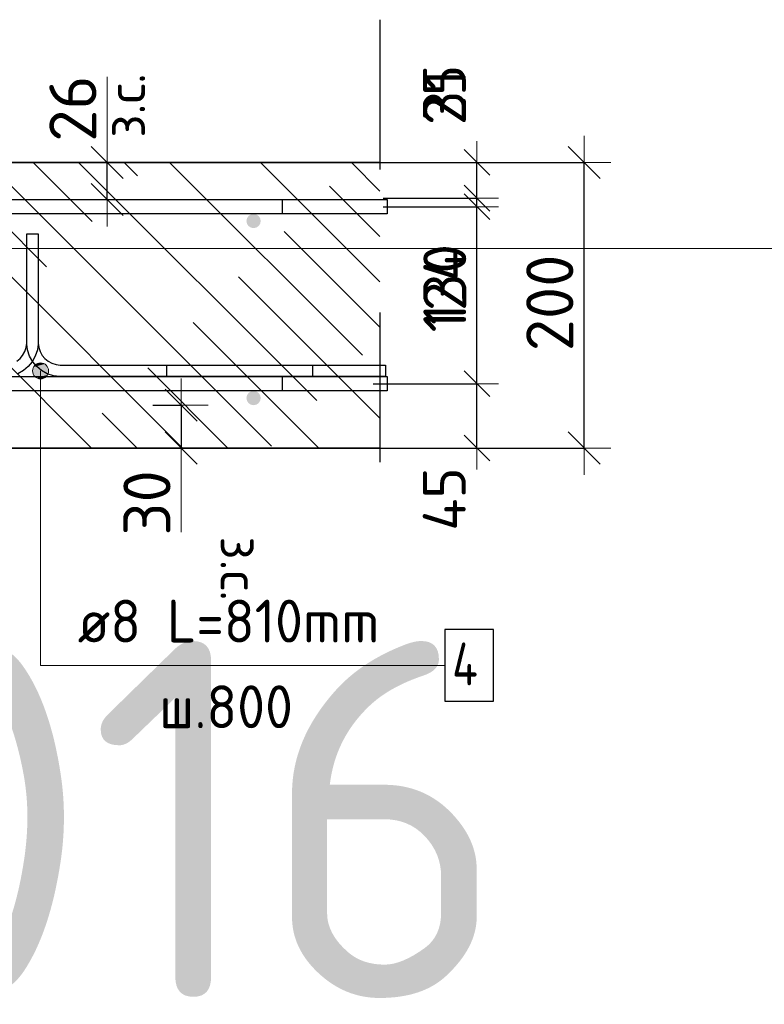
# Model space of a CAD drawing. Header units: metres. Extents: x -38 to 98, y -15 to 21.
# Tile 118 of 147: x 72.504 to 73.025, y 7.942 to 8.632. Entities that reach past the tile are written whole.
import ezdxf

# ---------------------------------------------------------------- set-up
doc = ezdxf.new("R2010")
doc.units = ezdxf.units.M
doc.header["$PDMODE"] = 65
doc.linetypes.add('______4', pattern=[0.135, 0.105, -0.03])
for name, color, linetype, lineweight in [('XR$3$Арм. стержнями верхней зоны', 180, 'Continuous', 35), ('XR$3$Арм. стержнями нижней зоны', 180, 'Continuous', 35), ('XR$3$Арм.стержн. Арматура края', 96, 'Continuous', 35), ('XR$3$Размерная линия (1)', 7, 'Continuous', 13), ('XR$3$Размерная линия_ общее', 7, 'Continuous', 13), ('XR$4$Текст_ примечание', 7, 'Continuous', 13), ('XR$5$Арм. стержнями верхней зоны', 180, 'Continuous', 35), ('XR$5$Арм. стержнями нижней зоны', 180, 'Continuous', 35), ('XR$5$Арм.стержн. Арматура края', 96, 'Continuous', 35), ('XR$5$Размерная линия (1)', 7, 'Continuous', 13), ('XR$5$Размерная линия_ общее', 7, 'Continuous', 13)]:
    doc.layers.add(name, color=color, linetype=linetype, lineweight=lineweight)
doc.layers.add('XR$3$Арм.стержн. Фиксатор', color=7, linetype='Continuous', lineweight=35, true_color=0x501e0f)
doc.layers.add('XR$5$Арм.стержн. Фиксатор', color=7, linetype='Continuous', lineweight=35, true_color=0x501e0f)
doc.styles.add('ISOCPEUR', font='txt')
doc.dimstyles.new('DIMSTYLE_11', dxfattribs={"dimtxt": 0.033, "dimasz": 0.0375, "dimexe": 0, "dimexo": 0, "dimgap": 0.0165, "dimtad": 2, "dimdec": 0, "dimlfac": 1000, "dimrnd": 1, "dimzin": 12, "dimdsep": 46, "dimtxsty": 'ISOCPEUR', "dimblk1": 'ALL_ML_STRICH', "dimblk2": 'ALL_ML_STRICH', "dimsah": 1, "dimcen": 0, "dimclrd": 7, "dimclre": 256, "dimclrt": 7, "dimadec": 0, "dimazin": 0, "dimtfac": 1, "dimtdec": 0, "dimtix": 1, "dimtmove": 2, "dimatfit": 3, "dimfxl": 0, "dimtvp": 1.2, "dimtzin": 0, "dimlwd": 0, "dimlwe": -3, "dimarcsym": 0})
doc.dimstyles.new('DIMSTYLE_12', dxfattribs={"dimtxt": 0.03, "dimasz": 0.03, "dimexe": 0, "dimexo": 0, "dimgap": 0.015, "dimtad": 2, "dimdec": 0, "dimlfac": 1000, "dimrnd": 1, "dimzin": 12, "dimdsep": 46, "dimtxsty": 'ISOCPEUR', "dimblk1": 'ALL_ML_STRICH', "dimblk2": 'ALL_ML_STRICH', "dimsah": 1, "dimcen": 0, "dimclrd": 7, "dimclre": 256, "dimclrt": 7, "dimadec": 0, "dimazin": 0, "dimtfac": 1, "dimtdec": 0, "dimtix": 1, "dimtmove": 2, "dimatfit": 3, "dimfxl": 0, "dimtzin": 0, "dimlwd": 0, "dimlwe": -3, "dimarcsym": 0})
doc.dimstyles.new('DIMSTYLE_14', dxfattribs={"dimtxt": 0.03, "dimasz": 0.03, "dimexe": 0, "dimexo": 0, "dimgap": 0.015, "dimtad": 2, "dimdec": 0, "dimlfac": 1000, "dimrnd": 1, "dimzin": 12, "dimdsep": 46, "dimtxsty": 'ISOCPEUR', "dimblk1": 'ALL_ML_STRICH', "dimblk2": 'ALL_ML_STRICH', "dimsah": 1, "dimcen": 0, "dimclrd": 7, "dimclre": 256, "dimclrt": 7, "dimadec": 0, "dimazin": 0, "dimtfac": 1, "dimtdec": 0, "dimtix": 1, "dimtmove": 2, "dimatfit": 3, "dimfxl": 0, "dimtvp": 1.2, "dimtzin": 0, "dimlwd": 0, "dimlwe": -3, "dimarcsym": 0})
doc.dimstyles.new('DIMSTYLE_8', dxfattribs={"dimtxt": 0.033, "dimasz": 0.0375, "dimexe": 0, "dimexo": 0, "dimgap": 0.0165, "dimtad": 2, "dimdec": 0, "dimlfac": 1000, "dimrnd": 1, "dimzin": 12, "dimdsep": 46, "dimtxsty": 'ISOCPEUR', "dimblk1": 'ALL_ML_STRICH', "dimblk2": 'ALL_ML_STRICH', "dimsah": 1, "dimcen": 0, "dimclrd": 7, "dimclre": 256, "dimclrt": 7, "dimadec": 0, "dimazin": 0, "dimtfac": 1, "dimtdec": 0, "dimtix": 1, "dimtmove": 2, "dimatfit": 3, "dimfxl": 0, "dimtzin": 0, "dimlwd": 0, "dimlwe": -3, "dimarcsym": 0})
pattern_1 = [(135, (0, 0), (-0.031819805, -0.031819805), [0.4, -0.05, 0, -0.05]), (135, (-0.01591, -0.01591), (-0.031819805, -0.031819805), [0.8, -0.1, 0.1, -0.1])]

# ---------------------------------------------------------------- blocks, each defined once
blk = doc.blocks.new('ALL_ML_STRICH')
at = {"color": 0, "linetype": 'ByBlock', "lineweight": -2}
for p, q in [((0, -0.5), (0, 0.5)), ((-0.3, -0.3), (0.3, 0.3)), ((-1, 0), (0.5, 0))]:
    blk.add_line(p, q, dxfattribs=at)
blk = doc.blocks.new('*D137')
at = {"layer": 'DEFPOINTS', "color": 7, "linetype": 'Continuous', "lineweight": 13, "transparency": 33554687}
for p in [(72.7273, 8.53188), (72.7273, 8.33188), (72.89884, 8.33188)]:
    blk.add_point(p, dxfattribs=at)
at = {"layer": 'XR$3$Размерная линия_ общее', "color": 253, "linetype": 'Continuous', "lineweight": -2, "true_color": 0xa0a0a0, "transparency": 33554687}
for p, q in [((72.7473, 8.53188), (72.89884, 8.53188)), ((72.7473, 8.33188), (72.89884, 8.33188))]:
    blk.add_line(p, q, dxfattribs=at)
at = {"layer": 'XR$3$Размерная линия_ общее', "color": 7, "linetype": 'Continuous', "lineweight": -2, "transparency": 33554687}
blk.add_line((72.89884, 8.33188), (72.89884, 8.53188), dxfattribs=at)
at = {"layer": 'XR$3$Размерная линия_ общее', "color": 7, "linetype": 'Continuous', "lineweight": 13, "transparency": 33554687, "xscale": 0.0375, "yscale": 0.0375, "zscale": 0.0375}
for p, rotation in [((72.89884, 8.53188), 90), ((72.89884, 8.33188), 270)]:
    blk.add_blockref('ALL_ML_STRICH', p, dxfattribs=dict(at, rotation=rotation))
at = {"layer": 'XR$3$Размерная линия_ общее', "color": 7, "linetype": 'Continuous', "lineweight": 13, "transparency": 33554687, "insert": (72.87484, 8.43353), "char_height": 0.033, "width": 0.099, "attachment_point": 5, "rotation": 90, "style": 'ISOCPEUR'}
blk.add_mtext('\\A1;{200}', dxfattribs=at)
blk = doc.blocks.new('*D138')
at = {"layer": 'DEFPOINTS', "color": 7, "linetype": 'Continuous', "lineweight": 13, "transparency": 33554687}
for p in [(72.5769, 8.36188), (72.61689, 8.36188), (72.5769, 8.33188)]:
    blk.add_point(p, dxfattribs=at)
at = {"layer": 'XR$3$Размерная линия_ общее', "color": 253, "linetype": 'Continuous', "lineweight": -2, "true_color": 0xa0a0a0, "transparency": 33554687}
for p, q in [((72.5969, 8.36188), (72.61689, 8.36188)), ((72.5969, 8.33188), (72.61689, 8.33188))]:
    blk.add_line(p, q, dxfattribs=at)
at = {"layer": 'XR$3$Размерная линия_ общее', "color": 7, "linetype": 'Continuous', "lineweight": -2, "transparency": 33554687}
blk.add_line((72.61689, 8.36188), (72.61689, 8.33188), dxfattribs=at)
at = {"layer": 'XR$3$Размерная линия_ общее', "color": 7, "linetype": 'Continuous', "lineweight": 13, "transparency": 33554687, "xscale": 0.0375, "yscale": 0.0375, "zscale": 0.0375}
for p, rotation in [((72.61689, 8.36188), 90), ((72.61689, 8.33188), 270)]:
    blk.add_blockref('ALL_ML_STRICH', p, dxfattribs=dict(at, rotation=rotation))
at = {"layer": 'XR$3$Размерная линия_ общее', "color": 7, "linetype": 'Continuous', "lineweight": 13, "transparency": 33554687, "insert": (72.59289, 8.29345), "char_height": 0.033, "width": 0.066, "attachment_point": 5, "rotation": 90, "style": 'ISOCPEUR'}
blk.add_mtext('\\A1;{30}', dxfattribs=at)
at = {"layer": 'XR$3$Размерная линия_ общее', "color": 7, "linetype": 'Continuous', "lineweight": 13, "transparency": 33554687, "insert": (72.67143, 8.26997), "char_height": 0.027, "width": 0.00135, "attachment_point": 1, "rotation": 270, "line_spacing_factor": 0.60241, "style": 'ISOCPEUR'}
blk.add_mtext('з.с.', dxfattribs=at)
blk = doc.blocks.new('*D141')
at = {"layer": 'DEFPOINTS', "color": 7, "linetype": 'Continuous', "lineweight": 13, "transparency": 33554687}
for p in [(72.52503, 8.53188), (72.52503, 8.50588), (72.56502, 8.50588)]:
    blk.add_point(p, dxfattribs=at)
at = {"layer": 'XR$3$Размерная линия_ общее', "color": 253, "linetype": 'Continuous', "lineweight": -2, "true_color": 0xa0a0a0, "transparency": 33554687}
for p, q in [((72.54503, 8.53188), (72.56502, 8.53188)), ((72.54503, 8.50588), (72.56502, 8.50588))]:
    blk.add_line(p, q, dxfattribs=at)
at = {"layer": 'XR$3$Размерная линия_ общее', "color": 7, "linetype": 'Continuous', "lineweight": -2, "transparency": 33554687}
blk.add_line((72.56502, 8.50588), (72.56502, 8.53188), dxfattribs=at)
at = {"layer": 'XR$3$Размерная линия_ общее', "color": 7, "linetype": 'Continuous', "lineweight": 13, "transparency": 33554687, "xscale": 0.0375, "yscale": 0.0375, "zscale": 0.0375}
for p, rotation in [((72.56502, 8.53188), 90), ((72.56502, 8.50588), 270)]:
    blk.add_blockref('ALL_ML_STRICH', p, dxfattribs=dict(at, rotation=rotation))
at = {"layer": 'XR$3$Размерная линия_ общее', "color": 7, "linetype": 'Continuous', "lineweight": 13, "transparency": 33554687, "insert": (72.56456, 8.54924), "char_height": 0.027, "width": 0.00135, "attachment_point": 1, "rotation": 90, "line_spacing_factor": 0.60241, "style": 'ISOCPEUR'}
blk.add_mtext('з.с.', dxfattribs=at)
at = {"layer": 'XR$3$Размерная линия_ общее', "color": 7, "linetype": 'Continuous', "lineweight": 13, "transparency": 33554687, "insert": (72.54102, 8.5696), "char_height": 0.033, "width": 0.066, "attachment_point": 5, "rotation": 90, "style": 'ISOCPEUR'}
blk.add_mtext('\\A1;{26}', dxfattribs=at)
blk = doc.blocks.new('*D198')
at = {"layer": 'DEFPOINTS', "color": 7, "linetype": 'Continuous', "lineweight": 13, "transparency": 33554687}
for p in [(72.73118, 8.37688), (72.74403, 8.33188), (72.82384, 8.33188)]:
    blk.add_point(p, dxfattribs=at)
at = {"layer": 'XR$3$Размерная линия (1)', "color": 9, "linetype": 'Continuous', "lineweight": -2, "true_color": 0xc7c7c7, "transparency": 33554687}
for p, q in [((72.75118, 8.37688), (72.82384, 8.37688)), ((72.76403, 8.33188), (72.82384, 8.33188))]:
    blk.add_line(p, q, dxfattribs=at)
at = {"layer": 'XR$3$Размерная линия (1)', "color": 7, "linetype": 'Continuous', "lineweight": -2, "transparency": 33554687}
blk.add_line((72.82384, 8.33188), (72.82384, 8.37688), dxfattribs=at)
at = {"layer": 'XR$3$Размерная линия (1)', "color": 7, "linetype": 'Continuous', "lineweight": 13, "transparency": 33554687, "xscale": 0.03, "yscale": 0.03, "zscale": 0.03}
for p, rotation in [((72.82384, 8.37688), 90), ((72.82384, 8.33188), 270)]:
    blk.add_blockref('ALL_ML_STRICH', p, dxfattribs=dict(at, rotation=rotation))
at = {"layer": 'XR$3$Размерная линия (1)', "color": 7, "linetype": 'Continuous', "lineweight": 13, "transparency": 33554687, "insert": (72.80098, 8.29614), "char_height": 0.03, "width": 0.06, "attachment_point": 5, "rotation": 90, "style": 'ISOCPEUR'}
blk.add_mtext('\\A1;{45}', dxfattribs=at)
blk = doc.blocks.new('*D199')
at = {"layer": 'DEFPOINTS', "color": 7, "linetype": 'Continuous', "lineweight": 13, "transparency": 33554687}
for p in [(72.73821, 8.50088), (72.73118, 8.37688), (72.82384, 8.37688)]:
    blk.add_point(p, dxfattribs=at)
at = {"layer": 'XR$3$Размерная линия (1)', "color": 9, "linetype": 'Continuous', "lineweight": -2, "true_color": 0xc7c7c7, "transparency": 33554687}
for p, q in [((72.75821, 8.50088), (72.82384, 8.50088)), ((72.75118, 8.37688), (72.82384, 8.37688))]:
    blk.add_line(p, q, dxfattribs=at)
at = {"layer": 'XR$3$Размерная линия (1)', "color": 7, "linetype": 'Continuous', "lineweight": -2, "transparency": 33554687}
blk.add_line((72.82384, 8.37688), (72.82384, 8.50088), dxfattribs=at)
at = {"layer": 'XR$3$Размерная линия (1)', "color": 7, "linetype": 'Continuous', "lineweight": 13, "transparency": 33554687, "xscale": 0.03, "yscale": 0.03, "zscale": 0.03}
for p, rotation in [((72.82384, 8.50088), 90), ((72.82384, 8.37688), 270)]:
    blk.add_blockref('ALL_ML_STRICH', p, dxfattribs=dict(at, rotation=rotation))
at = {"layer": 'XR$3$Размерная линия (1)', "color": 7, "linetype": 'Continuous', "lineweight": 13, "transparency": 33554687, "insert": (72.80134, 8.44188), "char_height": 0.03, "width": 0.09, "attachment_point": 5, "rotation": 90, "style": 'ISOCPEUR'}
blk.add_mtext('\\A1;{124}', dxfattribs=at)
blk = doc.blocks.new('*D200')
at = {"layer": 'DEFPOINTS', "color": 7, "linetype": 'Continuous', "lineweight": 13, "transparency": 33554687}
for p in [(72.72034, 8.53188), (72.73821, 8.50088), (72.82384, 8.50088)]:
    blk.add_point(p, dxfattribs=at)
at = {"layer": 'XR$3$Размерная линия (1)', "color": 9, "linetype": 'Continuous', "lineweight": -2, "true_color": 0xc7c7c7, "transparency": 33554687}
for p, q in [((72.74034, 8.53188), (72.82384, 8.53188)), ((72.75821, 8.50088), (72.82384, 8.50088))]:
    blk.add_line(p, q, dxfattribs=at)
at = {"layer": 'XR$3$Размерная линия (1)', "color": 7, "linetype": 'Continuous', "lineweight": -2, "transparency": 33554687}
blk.add_line((72.82384, 8.50088), (72.82384, 8.53188), dxfattribs=at)
at = {"layer": 'XR$3$Размерная линия (1)', "color": 7, "linetype": 'Continuous', "lineweight": 13, "transparency": 33554687, "xscale": 0.03, "yscale": 0.03, "zscale": 0.03}
for p, rotation in [((72.82384, 8.53188), 90), ((72.82384, 8.50088), 270)]:
    blk.add_blockref('ALL_ML_STRICH', p, dxfattribs=dict(at, rotation=rotation))
at = {"layer": 'XR$3$Размерная линия (1)', "color": 7, "linetype": 'Continuous', "lineweight": 13, "transparency": 33554687, "insert": (72.8011, 8.57917), "char_height": 0.03, "width": 0.06, "attachment_point": 5, "rotation": 90, "style": 'ISOCPEUR'}
blk.add_mtext('\\A1;{31}', dxfattribs=at)
blk = doc.blocks.new('*D771')
at = {"layer": 'DEFPOINTS', "color": 7, "linetype": 'Continuous', "lineweight": 13, "transparency": 33554687}
for p in [(72.7273, 8.53188), (72.7273, 8.33188), (72.89884, 8.33188)]:
    blk.add_point(p, dxfattribs=at)
at = {"layer": 'XR$5$Размерная линия_ общее', "color": 253, "linetype": 'Continuous', "lineweight": -2, "true_color": 0xa0a0a0, "transparency": 33554687}
for p, q in [((72.7473, 8.53188), (72.89884, 8.53188)), ((72.7473, 8.33188), (72.89884, 8.33188))]:
    blk.add_line(p, q, dxfattribs=at)
at = {"layer": 'XR$5$Размерная линия_ общее', "color": 7, "linetype": 'Continuous', "lineweight": -2, "transparency": 33554687}
blk.add_line((72.89884, 8.33188), (72.89884, 8.53188), dxfattribs=at)
at = {"layer": 'XR$5$Размерная линия_ общее', "color": 7, "linetype": 'Continuous', "lineweight": 13, "transparency": 33554687, "xscale": 0.0375, "yscale": 0.0375, "zscale": 0.0375}
for p, rotation in [((72.89884, 8.53188), 90), ((72.89884, 8.33188), 270)]:
    blk.add_blockref('ALL_ML_STRICH', p, dxfattribs=dict(at, rotation=rotation))
at = {"layer": 'XR$5$Размерная линия_ общее', "color": 7, "linetype": 'Continuous', "lineweight": 13, "transparency": 33554687, "insert": (72.87484, 8.43353), "char_height": 0.033, "width": 0.099, "attachment_point": 5, "rotation": 90, "style": 'ISOCPEUR'}
blk.add_mtext('\\A1;{200}', dxfattribs=at)
blk = doc.blocks.new('*D772')
at = {"layer": 'DEFPOINTS', "color": 7, "linetype": 'Continuous', "lineweight": 13, "transparency": 33554687}
for p in [(72.5769, 8.36188), (72.61689, 8.36188), (72.5769, 8.33188)]:
    blk.add_point(p, dxfattribs=at)
at = {"layer": 'XR$5$Размерная линия_ общее', "color": 253, "linetype": 'Continuous', "lineweight": -2, "true_color": 0xa0a0a0, "transparency": 33554687}
for p, q in [((72.5969, 8.36188), (72.61689, 8.36188)), ((72.5969, 8.33188), (72.61689, 8.33188))]:
    blk.add_line(p, q, dxfattribs=at)
at = {"layer": 'XR$5$Размерная линия_ общее', "color": 7, "linetype": 'Continuous', "lineweight": -2, "transparency": 33554687}
blk.add_line((72.61689, 8.36188), (72.61689, 8.33188), dxfattribs=at)
at = {"layer": 'XR$5$Размерная линия_ общее', "color": 7, "linetype": 'Continuous', "lineweight": 13, "transparency": 33554687, "xscale": 0.0375, "yscale": 0.0375, "zscale": 0.0375}
for p, rotation in [((72.61689, 8.36188), 90), ((72.61689, 8.33188), 270)]:
    blk.add_blockref('ALL_ML_STRICH', p, dxfattribs=dict(at, rotation=rotation))
at = {"layer": 'XR$5$Размерная линия_ общее', "color": 7, "linetype": 'Continuous', "lineweight": 13, "transparency": 33554687, "insert": (72.59289, 8.29345), "char_height": 0.033, "width": 0.066, "attachment_point": 5, "rotation": 90, "style": 'ISOCPEUR'}
blk.add_mtext('\\A1;{30}', dxfattribs=at)
at = {"layer": 'XR$5$Размерная линия_ общее', "color": 7, "linetype": 'Continuous', "lineweight": 13, "transparency": 33554687, "insert": (72.67143, 8.26997), "char_height": 0.027, "width": 0.00135, "attachment_point": 1, "rotation": 270, "line_spacing_factor": 0.60241, "style": 'ISOCPEUR'}
blk.add_mtext('з.с.', dxfattribs=at)
blk = doc.blocks.new('*D773')
at = {"layer": 'DEFPOINTS', "color": 7, "linetype": 'Continuous', "lineweight": 13, "transparency": 33554687}
for p in [(72.73118, 8.37688), (72.74403, 8.33188), (72.82384, 8.33188)]:
    blk.add_point(p, dxfattribs=at)
at = {"layer": 'XR$5$Размерная линия (1)', "color": 9, "linetype": 'Continuous', "lineweight": -2, "true_color": 0xc7c7c7, "transparency": 33554687}
for p, q in [((72.75118, 8.37688), (72.82384, 8.37688)), ((72.76403, 8.33188), (72.82384, 8.33188))]:
    blk.add_line(p, q, dxfattribs=at)
at = {"layer": 'XR$5$Размерная линия (1)', "color": 7, "linetype": 'Continuous', "lineweight": -2, "transparency": 33554687}
blk.add_line((72.82384, 8.33188), (72.82384, 8.37688), dxfattribs=at)
at = {"layer": 'XR$5$Размерная линия (1)', "color": 7, "linetype": 'Continuous', "lineweight": 13, "transparency": 33554687, "xscale": 0.03, "yscale": 0.03, "zscale": 0.03}
for p, rotation in [((72.82384, 8.37688), 90), ((72.82384, 8.33188), 270)]:
    blk.add_blockref('ALL_ML_STRICH', p, dxfattribs=dict(at, rotation=rotation))
at = {"layer": 'XR$5$Размерная линия (1)', "color": 7, "linetype": 'Continuous', "lineweight": 13, "transparency": 33554687, "insert": (72.80098, 8.29614), "char_height": 0.03, "width": 0.06, "attachment_point": 5, "rotation": 90, "style": 'ISOCPEUR'}
blk.add_mtext('\\A1;{45}', dxfattribs=at)
blk = doc.blocks.new('*D774')
at = {"layer": 'DEFPOINTS', "color": 7, "linetype": 'Continuous', "lineweight": 13, "transparency": 33554687}
for p in [(72.73821, 8.50688), (72.73118, 8.37688), (72.82384, 8.37688)]:
    blk.add_point(p, dxfattribs=at)
at = {"layer": 'XR$5$Размерная линия (1)', "color": 9, "linetype": 'Continuous', "lineweight": -2, "true_color": 0xc7c7c7, "transparency": 33554687}
for p, q in [((72.75821, 8.50688), (72.82384, 8.50688)), ((72.75118, 8.37688), (72.82384, 8.37688))]:
    blk.add_line(p, q, dxfattribs=at)
at = {"layer": 'XR$5$Размерная линия (1)', "color": 7, "linetype": 'Continuous', "lineweight": -2, "transparency": 33554687}
blk.add_line((72.82384, 8.37688), (72.82384, 8.50688), dxfattribs=at)
at = {"layer": 'XR$5$Размерная линия (1)', "color": 7, "linetype": 'Continuous', "lineweight": 13, "transparency": 33554687, "xscale": 0.03, "yscale": 0.03, "zscale": 0.03}
for p, rotation in [((72.82384, 8.50688), 90), ((72.82384, 8.37688), 270)]:
    blk.add_blockref('ALL_ML_STRICH', p, dxfattribs=dict(at, rotation=rotation))
at = {"layer": 'XR$5$Размерная линия (1)', "color": 7, "linetype": 'Continuous', "lineweight": 13, "transparency": 33554687, "insert": (72.80134, 8.44638), "char_height": 0.03, "width": 0.09, "attachment_point": 5, "rotation": 90, "style": 'ISOCPEUR'}
blk.add_mtext('\\A1;{130}', dxfattribs=at)
blk = doc.blocks.new('*D775')
at = {"layer": 'DEFPOINTS', "color": 7, "linetype": 'Continuous', "lineweight": 13, "transparency": 33554687}
for p in [(72.72034, 8.53188), (72.73821, 8.50688), (72.82384, 8.50688)]:
    blk.add_point(p, dxfattribs=at)
at = {"layer": 'XR$5$Размерная линия (1)', "color": 9, "linetype": 'Continuous', "lineweight": -2, "true_color": 0xc7c7c7, "transparency": 33554687}
for p, q in [((72.74034, 8.53188), (72.82384, 8.53188)), ((72.75821, 8.50688), (72.82384, 8.50688))]:
    blk.add_line(p, q, dxfattribs=at)
at = {"layer": 'XR$5$Размерная линия (1)', "color": 7, "linetype": 'Continuous', "lineweight": -2, "transparency": 33554687}
blk.add_line((72.82384, 8.50688), (72.82384, 8.53188), dxfattribs=at)
at = {"layer": 'XR$5$Размерная линия (1)', "color": 7, "linetype": 'Continuous', "lineweight": 13, "transparency": 33554687, "xscale": 0.03, "yscale": 0.03, "zscale": 0.03}
for p, rotation in [((72.82384, 8.53188), 90), ((72.82384, 8.50688), 270)]:
    blk.add_blockref('ALL_ML_STRICH', p, dxfattribs=dict(at, rotation=rotation))
at = {"layer": 'XR$5$Размерная линия (1)', "color": 7, "linetype": 'Continuous', "lineweight": 13, "transparency": 33554687, "insert": (72.8011, 8.57917), "char_height": 0.03, "width": 0.06, "attachment_point": 5, "rotation": 90, "style": 'ISOCPEUR'}
blk.add_mtext('\\A1;{25}', dxfattribs=at)
blk = doc.blocks.new('*D888')
at = {"layer": 'DEFPOINTS', "color": 7, "linetype": 'Continuous', "lineweight": 13, "transparency": 33554687}
for p in [(72.52503, 8.53188), (72.52503, 8.50588), (72.56502, 8.50588)]:
    blk.add_point(p, dxfattribs=at)
at = {"layer": 'XR$5$Размерная линия_ общее', "color": 253, "linetype": 'Continuous', "lineweight": -2, "true_color": 0xa0a0a0, "transparency": 33554687}
for p, q in [((72.54503, 8.53188), (72.56502, 8.53188)), ((72.54503, 8.50588), (72.56502, 8.50588))]:
    blk.add_line(p, q, dxfattribs=at)
at = {"layer": 'XR$5$Размерная линия_ общее', "color": 7, "linetype": 'Continuous', "lineweight": -2, "transparency": 33554687}
blk.add_line((72.56502, 8.50588), (72.56502, 8.53188), dxfattribs=at)
at = {"layer": 'XR$5$Размерная линия_ общее', "color": 7, "linetype": 'Continuous', "lineweight": 13, "transparency": 33554687, "xscale": 0.0375, "yscale": 0.0375, "zscale": 0.0375}
for p, rotation in [((72.56502, 8.53188), 90), ((72.56502, 8.50588), 270)]:
    blk.add_blockref('ALL_ML_STRICH', p, dxfattribs=dict(at, rotation=rotation))
at = {"layer": 'XR$5$Размерная линия_ общее', "color": 7, "linetype": 'Continuous', "lineweight": 13, "transparency": 33554687, "insert": (72.56456, 8.54924), "char_height": 0.027, "width": 0.00135, "attachment_point": 1, "rotation": 90, "line_spacing_factor": 0.60241, "style": 'ISOCPEUR'}
blk.add_mtext('з.с.', dxfattribs=at)
at = {"layer": 'XR$5$Размерная линия_ общее', "color": 7, "linetype": 'Continuous', "lineweight": 13, "transparency": 33554687, "insert": (72.54102, 8.5696), "char_height": 0.033, "width": 0.066, "attachment_point": 5, "rotation": 90, "style": 'ISOCPEUR'}
blk.add_mtext('\\A1;{26}', dxfattribs=at)

msp = doc.modelspace()

# ---------------------------------------------------------------- hatches: boundary and pattern name
at = {"linetype": 'Continuous', "lineweight": 13, "transparency": 33554687}
h = msp.add_hatch(dxfattribs=at)
h.set_pattern_fill('__________540', scale=0.015, style=0, pattern_type=2)
h.set_pattern_definition(pattern_1)
h.paths.add_polyline_path([(72.1675, 8.53188), (72.1675, 8.33188), (72.75595, 8.33188), (72.75595, 8.53188)], flags=0)
h = msp.add_hatch(dxfattribs=at)
h.set_pattern_fill('__________540', scale=0.015, style=0, pattern_type=2)
h.set_pattern_definition(pattern_1)
h.paths.add_polyline_path([(72.1675, 8.53188), (72.1675, 8.33188), (72.75595, 8.33188), (72.75595, 8.53188)], flags=0)
at = {"layer": 'XR$3$Арм. стержнями верхней зоны', "linetype": 'Continuous', "lineweight": 50, "transparency": 33554687}
msp.add_hatch(color=4, dxfattribs=at).paths.add_polyline_path([(72.67251, 8.49088), (72.67212, 8.49279), (72.67104, 8.49441), (72.66942, 8.4955), (72.66751, 8.49588), (72.66559, 8.4955), (72.66397, 8.49441), (72.66289, 8.49279), (72.66251, 8.49088), (72.66289, 8.48896), (72.66397, 8.48734), (72.66559, 8.48626), (72.66751, 8.48588), (72.66942, 8.48626), (72.67104, 8.48734), (72.67212, 8.48896)])
at = {"layer": 'XR$3$Арм. стержнями нижней зоны', "linetype": 'Continuous', "lineweight": 50, "transparency": 33554687}
msp.add_hatch(color=4, dxfattribs=at).paths.add_polyline_path([(72.67251, 8.36688), (72.67212, 8.36879), (72.67104, 8.37041), (72.66942, 8.3715), (72.66751, 8.37188), (72.66559, 8.3715), (72.66397, 8.37041), (72.66289, 8.36879), (72.66251, 8.36688), (72.66289, 8.36496), (72.66397, 8.36334), (72.66559, 8.36226), (72.66751, 8.36188), (72.66942, 8.36226), (72.67104, 8.36334), (72.67212, 8.36496)])
at = {"layer": 'XR$3$Арм.стержн. Фиксатор', "linetype": 'Continuous', "lineweight": 13, "transparency": 33554687}
for points in [[(72.51278, 8.38588), (72.52403, 8.38588), (72.52325, 8.38869)], [(72.51278, 8.38588), (72.52325, 8.38869), (72.51357, 8.38869)], [(72.51357, 8.38306), (72.52403, 8.38588), (72.51278, 8.38588)], [(72.51357, 8.38869), (72.52325, 8.38869), (72.52122, 8.39071)], [(72.51357, 8.38869), (72.52122, 8.39071), (72.5156, 8.39071)], [(72.51357, 8.38306), (72.52325, 8.38306), (72.52403, 8.38588)], [(72.5156, 8.39071), (72.52122, 8.39071), (72.51841, 8.3915)], [(72.5156, 8.38104), (72.52325, 8.38306), (72.51357, 8.38306)], [(72.5156, 8.38104), (72.52122, 8.38104), (72.52325, 8.38306)], [(72.52122, 8.38104), (72.5156, 8.38104), (72.51841, 8.38025)]]:
    msp.add_hatch(color=7, dxfattribs=at).paths.add_polyline_path(points)
at = {"layer": 'XR$5$Арм. стержнями верхней зоны', "linetype": 'Continuous', "lineweight": 50, "transparency": 33554687}
msp.add_hatch(color=4, dxfattribs=at).paths.add_polyline_path([(72.67251, 8.49088), (72.67212, 8.49279), (72.67104, 8.49441), (72.66942, 8.4955), (72.66751, 8.49588), (72.66559, 8.4955), (72.66397, 8.49441), (72.66289, 8.49279), (72.66251, 8.49088), (72.66289, 8.48896), (72.66397, 8.48734), (72.66559, 8.48626), (72.66751, 8.48588), (72.66942, 8.48626), (72.67104, 8.48734), (72.67212, 8.48896)])
at = {"layer": 'XR$5$Арм. стержнями нижней зоны', "linetype": 'Continuous', "lineweight": 50, "transparency": 33554687}
msp.add_hatch(color=4, dxfattribs=at).paths.add_polyline_path([(72.67251, 8.36688), (72.67212, 8.36879), (72.67104, 8.37041), (72.66942, 8.3715), (72.66751, 8.37188), (72.66559, 8.3715), (72.66397, 8.37041), (72.66289, 8.36879), (72.66251, 8.36688), (72.66289, 8.36496), (72.66397, 8.36334), (72.66559, 8.36226), (72.66751, 8.36188), (72.66942, 8.36226), (72.67104, 8.36334), (72.67212, 8.36496)])
at = {"layer": 'XR$5$Арм.стержн. Фиксатор', "linetype": 'Continuous', "lineweight": 13, "transparency": 33554687}
for points in [[(72.51278, 8.38588), (72.52403, 8.38588), (72.52325, 8.38869)], [(72.51278, 8.38588), (72.52325, 8.38869), (72.51357, 8.38869)], [(72.51357, 8.38306), (72.52403, 8.38588), (72.51278, 8.38588)], [(72.51357, 8.38869), (72.52325, 8.38869), (72.52122, 8.39071)], [(72.51357, 8.38869), (72.52122, 8.39071), (72.5156, 8.39071)], [(72.51357, 8.38306), (72.52325, 8.38306), (72.52403, 8.38588)], [(72.5156, 8.39071), (72.52122, 8.39071), (72.51841, 8.3915)], [(72.5156, 8.38104), (72.52325, 8.38306), (72.51357, 8.38306)], [(72.5156, 8.38104), (72.52122, 8.38104), (72.52325, 8.38306)], [(72.52122, 8.38104), (72.5156, 8.38104), (72.51841, 8.38025)]]:
    msp.add_hatch(color=7, dxfattribs=at).paths.add_polyline_path(points)

# ---------------------------------------------------------------- linework, layer by layer
at = {"color": 7, "linetype": '______4', "lineweight": 25, "transparency": 33554687}
msp.add_line((72.75595, 8.63188), (72.75595, 8.23188), dxfattribs=at)
msp.add_line((72.75595, 8.63188), (72.75595, 8.23188), dxfattribs=at)
at = {"color": 7, "linetype": 'Continuous', "lineweight": 13, "transparency": 33554687}
for p, q in [((72.56502, 8.53188), (72.56502, 8.59188)), ((72.56502, 8.53188), (72.56502, 8.59188)), ((72.61689, 8.33188), (72.61689, 8.27288)), ((72.61689, 8.33188), (72.61689, 8.27288))]:
    msp.add_line(p, q, dxfattribs=at)
at = {"color": 7, "linetype": 'Continuous', "lineweight": 35, "transparency": 33554687}
for p, q in [((72.75595, 8.53188), (72.1675, 8.53188)), ((72.75595, 8.53188), (72.1675, 8.53188)), ((72.1675, 8.33188), (72.75595, 8.33188)), ((72.1675, 8.33188), (72.75595, 8.33188))]:
    msp.add_line(p, q, dxfattribs=at)
at = {"layer": 'XR$3$Арм. стержнями верхней зоны', "color": 4, "linetype": 'Continuous', "lineweight": 25, "transparency": 33554687}
for points in [[(72.76095, 8.49588), (72.1875, 8.49588), (72.1875, 8.50588), (72.76095, 8.50588), (72.76095, 8.49588)], [(72.76095, 8.49588), (72.44251, 8.49588), (72.44251, 8.50588), (72.76095, 8.50588), (72.76095, 8.49588)]]:
    msp.add_lwpolyline(points, dxfattribs=at)
at = {"layer": 'XR$3$Арм. стержнями нижней зоны', "color": 4, "linetype": 'Continuous', "lineweight": 25, "transparency": 33554687}
for points in [[(72.76095, 8.37188), (72.1875, 8.37188), (72.1875, 8.38188), (72.76095, 8.38188), (72.76095, 8.37188)], [(72.76095, 8.37188), (72.44251, 8.37188), (72.44251, 8.38188), (72.76095, 8.38188), (72.76095, 8.37188)]]:
    msp.add_lwpolyline(points, dxfattribs=at)
at = {"layer": 'XR$3$Арм.стержн. Арматура края', "color": 4, "linetype": 'Continuous', "lineweight": 25, "transparency": 33554687}
for points in [[(72.21607, 8.50588), (72.6875, 8.50588), (72.6875, 8.49588), (72.21676, 8.49588)], [(72.21676, 8.38188), (72.6875, 8.38188), (72.6875, 8.37188)], [(72.6875, 8.37188), (72.21607, 8.37188)]]:
    msp.add_lwpolyline(points, dxfattribs=at)
at = {"layer": 'XR$3$Арм.стержн. Фиксатор', "color": 7, "linetype": 'Continuous', "lineweight": 13, "transparency": 33554687}
for p, q in [((72.51278, 8.38588), (72.51278, 8.38588)), ((72.51841, 8.3915), (72.51841, 8.3915)), ((72.51841, 8.17967), (72.51841, 8.38588)), ((72.52403, 8.38588), (72.52403, 8.38588)), ((72.51841, 8.38025), (72.51841, 8.38025)), ((72.51841, 8.17967), (72.80141, 8.17967))]:
    msp.add_line(p, q, dxfattribs=at)
at = {"layer": 'XR$3$Арм.стержн. Фиксатор', "color": 40, "linetype": 'Continuous', "lineweight": 25, "transparency": 33554687}
for points in [[(72.50187, 8.39275), (72.50405, 8.39457), (72.50588, 8.39676), (72.50738, 8.39944), (72.50835, 8.40237), (72.50875, 8.40528), (72.50875, 8.48188), (72.51675, 8.48188), (72.51675, 8.40528), (72.51716, 8.40237), (72.51812, 8.39944), (72.51963, 8.39676), (72.52145, 8.39457), (72.52363, 8.39275), (72.52632, 8.39125), (72.52925, 8.39028), (72.53216, 8.38988), (72.70875, 8.38988), (72.70875, 8.38188)], [(72.70875, 8.38188), (72.5316, 8.38188), (72.52743, 8.38246), (72.52308, 8.38389), (72.51907, 8.38614), (72.51577, 8.3889), (72.51301, 8.3922), (72.51077, 8.3962), (72.50933, 8.40056), (72.50875, 8.40473), (72.50875, 8.48188), (72.51675, 8.48188), (72.51675, 8.40473), (72.51617, 8.40056), (72.51474, 8.3962), (72.51249, 8.3922), (72.50973, 8.3889), (72.50643, 8.38614), (72.50242, 8.38389)], [(72.75995, 8.38188), (72.60675, 8.38188), (72.60675, 8.38988), (72.75995, 8.38988), (72.75995, 8.38188)]]:
    msp.add_lwpolyline(points, dxfattribs=at)
at = {"layer": 'XR$3$Арм.стержн. Фиксатор', "color": 7, "linetype": 'Continuous', "lineweight": 25, "transparency": 33554687}
msp.add_lwpolyline([(72.80141, 8.15467), (72.83541, 8.15467), (72.83541, 8.20467), (72.80141, 8.20467), (72.80141, 8.15467)], dxfattribs=at)
at = {"layer": 'XR$3$Арм.стержн. Фиксатор', "color": 7, "linetype": 'Continuous', "lineweight": 13, "transparency": 33554687}
msp.add_circle((72.51841, 8.38588), 0.00563, dxfattribs=at)
at = {"layer": 'XR$4$Текст_ примечание', "color": 7, "linetype": 'Continuous', "lineweight": 13, "transparency": 33554687}
msp.add_line((86.41979, 8.47171), (67.91979, 8.47171), dxfattribs=at)
at = {"layer": 'XR$5$Арм. стержнями верхней зоны', "color": 4, "linetype": 'Continuous', "lineweight": 25, "transparency": 33554687}
for points in [[(72.76095, 8.49588), (72.1875, 8.49588), (72.1875, 8.50588), (72.76095, 8.50588), (72.76095, 8.49588)], [(72.76095, 8.49588), (72.44251, 8.49588), (72.44251, 8.50588), (72.76095, 8.50588), (72.76095, 8.49588)]]:
    msp.add_lwpolyline(points, dxfattribs=at)
at = {"layer": 'XR$5$Арм. стержнями нижней зоны', "color": 4, "linetype": 'Continuous', "lineweight": 25, "transparency": 33554687}
for points in [[(72.76095, 8.37188), (72.1875, 8.37188), (72.1875, 8.38188), (72.76095, 8.38188), (72.76095, 8.37188)], [(72.76095, 8.37188), (72.44251, 8.37188), (72.44251, 8.38188), (72.76095, 8.38188), (72.76095, 8.37188)]]:
    msp.add_lwpolyline(points, dxfattribs=at)
at = {"layer": 'XR$5$Арм.стержн. Арматура края', "color": 4, "linetype": 'Continuous', "lineweight": 25, "transparency": 33554687}
for points in [[(72.21607, 8.50588), (72.6875, 8.50588), (72.6875, 8.49588), (72.21676, 8.49588)], [(72.21676, 8.38188), (72.6875, 8.38188), (72.6875, 8.37188)], [(72.6875, 8.37188), (72.21607, 8.37188)]]:
    msp.add_lwpolyline(points, dxfattribs=at)
at = {"layer": 'XR$5$Арм.стержн. Фиксатор', "color": 7, "linetype": 'Continuous', "lineweight": 13, "transparency": 33554687}
for p, q in [((72.51278, 8.38588), (72.51278, 8.38588)), ((72.51841, 8.3915), (72.51841, 8.3915)), ((72.51841, 8.17967), (72.51841, 8.38588)), ((72.52403, 8.38588), (72.52403, 8.38588)), ((72.51841, 8.38025), (72.51841, 8.38025)), ((72.51841, 8.17967), (72.80141, 8.17967))]:
    msp.add_line(p, q, dxfattribs=at)
at = {"layer": 'XR$5$Арм.стержн. Фиксатор', "color": 40, "linetype": 'Continuous', "lineweight": 25, "transparency": 33554687}
for points in [[(72.50187, 8.39275), (72.50405, 8.39457), (72.50588, 8.39676), (72.50738, 8.39944), (72.50835, 8.40237), (72.50875, 8.40528), (72.50875, 8.48188), (72.51675, 8.48188), (72.51675, 8.40528), (72.51716, 8.40237), (72.51812, 8.39944), (72.51963, 8.39676), (72.52145, 8.39457), (72.52363, 8.39275), (72.52632, 8.39125), (72.52925, 8.39028), (72.53216, 8.38988), (72.70875, 8.38988), (72.70875, 8.38188)], [(72.70875, 8.38188), (72.5316, 8.38188), (72.52743, 8.38246), (72.52308, 8.38389), (72.51907, 8.38614), (72.51577, 8.3889), (72.51301, 8.3922), (72.51077, 8.3962), (72.50933, 8.40056), (72.50875, 8.40473), (72.50875, 8.48188), (72.51675, 8.48188), (72.51675, 8.40473), (72.51617, 8.40056), (72.51474, 8.3962), (72.51249, 8.3922), (72.50973, 8.3889), (72.50643, 8.38614), (72.50242, 8.38389)], [(72.75995, 8.38188), (72.60675, 8.38188), (72.60675, 8.38988), (72.75995, 8.38988), (72.75995, 8.38188)]]:
    msp.add_lwpolyline(points, dxfattribs=at)
at = {"layer": 'XR$5$Арм.стержн. Фиксатор', "color": 7, "linetype": 'Continuous', "lineweight": 25, "transparency": 33554687}
msp.add_lwpolyline([(72.80141, 8.15467), (72.83541, 8.15467), (72.83541, 8.20467), (72.80141, 8.20467), (72.80141, 8.15467)], dxfattribs=at)
at = {"layer": 'XR$5$Арм.стержн. Фиксатор', "color": 7, "linetype": 'Continuous', "lineweight": 13, "transparency": 33554687}
msp.add_circle((72.51841, 8.38588), 0.00563, dxfattribs=at)

# ---------------------------------------------------------------- texts
at = {"layer": 'XR$3$Арм.стержн. Фиксатор', "color": 7, "linetype": 'Continuous', "lineweight": 25, "transparency": 33554687, "char_height": 0.03, "attachment_point": 7, "style": 'ISOCPEUR'}
for s, insert, width in [('\\W0.95;ø8 L=810mm ', (72.54441, 8.19567), 0.2511827), ('\\W0.80;4', (72.80641, 8.16567), 0.0359832), ('\\W0.95;ш.800 ', (72.60141, 8.13567), 0.1311995)]:
    msp.add_mtext(s, dxfattribs=dict(at, insert=insert, width=width))
at = {"layer": 'XR$4$Текст_ примечание', "color": 7, "linetype": 'Continuous', "lineweight": 35, "transparency": 33554687, "insert": (70.35063, 7.94671), "char_height": 0.25, "width": 2.7437149, "attachment_point": 7, "style": 'ISOCPEUR'}
msp.add_mtext('\\W0.96;ГОСТ 34028-2016', dxfattribs=at)
at = {"layer": 'XR$5$Арм.стержн. Фиксатор', "color": 7, "linetype": 'Continuous', "lineweight": 25, "transparency": 33554687, "char_height": 0.03, "attachment_point": 7, "style": 'ISOCPEUR'}
for s, insert, width in [('\\W0.95;ø8 L=810mm ', (72.54441, 8.19567), 0.2511827), ('\\W0.80;4', (72.80641, 8.16567), 0.0359832), ('\\W0.95;ш.800 ', (72.60141, 8.13567), 0.1311995)]:
    msp.add_mtext(s, dxfattribs=dict(at, insert=insert, width=width))

# ---------------------------------------------------------------- dimensions: what is measured, and where the dimension line sits
at = {"layer": 'XR$3$Размерная линия (1)', "color": 7, "linetype": 'Continuous', "lineweight": 13, "transparency": 33554687}
for base, p1, p2, dimstyle, picture, middle in [((72.82384, 8.53188), (72.75821, 8.50088), (72.74034, 8.53188), 'DIMSTYLE_14', '*D200', (72.8011, 8.57917)), ((72.82384, 8.50088), (72.75118, 8.37688), (72.75821, 8.50088), 'DIMSTYLE_12', '*D199', (72.80134, 8.44188)), ((72.82384, 8.37688), (72.76403, 8.33188), (72.75118, 8.37688), 'DIMSTYLE_14', '*D198', (72.80098, 8.29614))]:
    dim = msp.add_linear_dim(base=base, p1=p1, p2=p2, angle=90, dimstyle=dimstyle, override={"dimpost": '<>', "dimclrd": 7, "dimclre": 9, "dimclrt": 7, "dimlwd": 0, "dimlwe": 65533}, dxfattribs=at)
    dim.commit()
    dim.dimension.update_dxf_attribs({"geometry": picture, "text_midpoint": middle, "dimtype": 160})
at = {"layer": 'XR$3$Размерная линия_ общее', "color": 7, "linetype": 'Continuous', "lineweight": 13, "transparency": 33554687}
for base, p1, p2, angle, picture, middle in [((72.56502, 8.53188), (72.54503, 8.50588), (72.54503, 8.53188), 90, '*D141', (72.54102, 8.5696)), ((72.61689, 8.33188), (72.5969, 8.36188), (72.5969, 8.33188), 270, '*D138', (72.59289, 8.29345))]:
    dim = msp.add_linear_dim(base=base, p1=p1, p2=p2, angle=angle, text='<>\\Xз.с.', dimstyle='DIMSTYLE_11', override={"dimpost": '<>', "dimclrd": 7, "dimclre": 253, "dimclrt": 7, "dimlwd": 0, "dimlwe": 65533}, dxfattribs=at)
    dim.commit()
    dim.dimension.update_dxf_attribs({"geometry": picture, "text_midpoint": middle, "dimtype": 160})
dim = msp.add_linear_dim(base=(72.89884, 8.53188), p1=(72.7473, 8.33188), p2=(72.7473, 8.53188), angle=90, dimstyle='DIMSTYLE_8', override={"dimpost": '<>', "dimclrd": 7, "dimclre": 253, "dimclrt": 7, "dimlwd": 0, "dimlwe": 65533}, dxfattribs=at)
dim.commit()
dim.dimension.update_dxf_attribs({"geometry": '*D137', "text_midpoint": (72.87484, 8.43353), "dimtype": 160})
at = {"layer": 'XR$5$Размерная линия (1)', "color": 7, "linetype": 'Continuous', "lineweight": 13, "transparency": 33554687}
for base, p1, p2, dimstyle, picture, middle in [((72.82384, 8.53188), (72.75821, 8.50688), (72.74034, 8.53188), 'DIMSTYLE_14', '*D775', (72.8011, 8.57917)), ((72.82384, 8.50688), (72.75118, 8.37688), (72.75821, 8.50688), 'DIMSTYLE_12', '*D774', (72.80134, 8.44638)), ((72.82384, 8.37688), (72.76403, 8.33188), (72.75118, 8.37688), 'DIMSTYLE_14', '*D773', (72.80098, 8.29614))]:
    dim = msp.add_linear_dim(base=base, p1=p1, p2=p2, angle=90, dimstyle=dimstyle, override={"dimpost": '<>', "dimclrd": 7, "dimclre": 9, "dimclrt": 7, "dimlwd": 0, "dimlwe": 65533}, dxfattribs=at)
    dim.commit()
    dim.dimension.update_dxf_attribs({"geometry": picture, "text_midpoint": middle, "dimtype": 160})
at = {"layer": 'XR$5$Размерная линия_ общее', "color": 7, "linetype": 'Continuous', "lineweight": 13, "transparency": 33554687}
for base, p1, p2, angle, picture, middle in [((72.56502, 8.53188), (72.54503, 8.50588), (72.54503, 8.53188), 90, '*D888', (72.54102, 8.5696)), ((72.61689, 8.33188), (72.5969, 8.36188), (72.5969, 8.33188), 270, '*D772', (72.59289, 8.29345))]:
    dim = msp.add_linear_dim(base=base, p1=p1, p2=p2, angle=angle, text='<>\\Xз.с.', dimstyle='DIMSTYLE_11', override={"dimpost": '<>', "dimclrd": 7, "dimclre": 253, "dimclrt": 7, "dimlwd": 0, "dimlwe": 65533}, dxfattribs=at)
    dim.commit()
    dim.dimension.update_dxf_attribs({"geometry": picture, "text_midpoint": middle, "dimtype": 160})
dim = msp.add_linear_dim(base=(72.89884, 8.53188), p1=(72.7473, 8.33188), p2=(72.7473, 8.53188), angle=90, dimstyle='DIMSTYLE_8', override={"dimpost": '<>', "dimclrd": 7, "dimclre": 253, "dimclrt": 7, "dimlwd": 0, "dimlwe": 65533}, dxfattribs=at)
dim.commit()
dim.dimension.update_dxf_attribs({"geometry": '*D771', "text_midpoint": (72.87484, 8.43353), "dimtype": 160})

doc.saveas('drawing.dxf')
